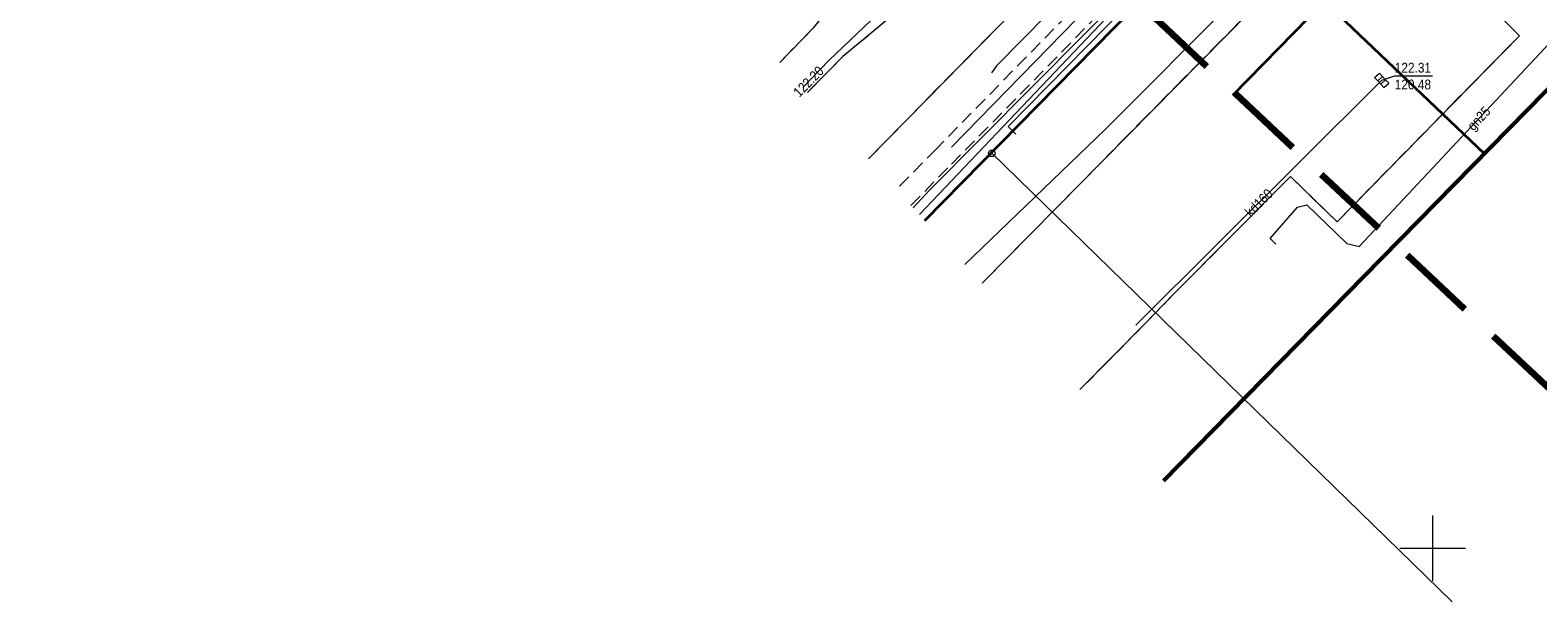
# Model space of a CAD drawing. Header units: metres. Extents: x 10302 to 38325, y -10115 to 6670.
# Tile 3 of 29: x 10877 to 10992, y -5600 to -5556. Entities that reach past the tile are written whole.
import ezdxf
from ezdxf.enums import TextEntityAlignment as Align

# ---------------------------------------------------------------- set-up
doc = ezdxf.new("R2010")
doc.units = ezdxf.units.M
for name, pattern in [('1.0_0.5', [1.5, 1, -0.5]), ('1.5_0.5', [2, 1.5, -0.5]), ('2', [0.9, 0.6, -0.3]), ('219-500', [0]), ('PRZER3-1', [4, 3, -1])]:
    doc.linetypes.add(name, pattern=pattern)
for name, color, linetype in [('202-punkt graniczny', 7, 'Continuous'), ('218-kontur użytku gruntowego', 7, 'Continuous'), ('219-działka ewidencyjna', 7, 'Continuous'), ('312-budynek ewidencyjny', 7, 'Continuous'), ('chodnik', 7, 'Continuous'), ('jezdnia', 7, 'Continuous'), ('kratka ściekowa', 7, 'Continuous'), ('krawężnik', 7, 'Continuous'), ('ogrodzenie trwałe', 7, 'Continuous'), ('przewód elektroenergetyczny podziemny', 7, 'Continuous'), ('przewód gazowy', 7, 'Continuous'), ('przewód gazowy-Atr1', 7, 'Continuous'), ('przewód kanalizacyjny', 7, 'Continuous'), ('przewód kanalizacyjny-Atr1', 7, 'Continuous'), ('przewód telekomunikacyjny podziemny', 7, 'Continuous'), ('przewód wodociągowy', 7, 'Continuous'), ('rzedna', 7, 'Continuous'), ('rzedna-Atr2', 7, 'Continuous'), ('rzedna-Atr3', 7, 'Continuous'), ('Zakres', 7, 'Continuous')]:
    doc.layers.add(name, color=color, linetype=linetype)
doc.layers.add('z - MPZT', color=121, linetype='PRZER3-1', lineweight=18)
doc.styles.add('MapaZas', font='geodezja.shx', dxfattribs={"width": 0.9})
doc.linetypes.add('902-500', pattern='A,3.75,0,[1,ksztalty.shx,S=0.5,R=0,X=0,Y=0],3.75', length=7.5)
doc.linetypes.add('NLZ', pattern='A,3,-1,[35,msgB.shx,S=0.008,R=0,X=-0.5,Y=0],3', length=7)

# ---------------------------------------------------------------- blocks, each defined once
blk = doc.blocks.new('202')
at = {"color": 0, "linetype": 'Continuous', "lineweight": 0}
blk.add_circle((0, 0), 0.25, dxfattribs=at)
blk = doc.blocks.new('US05')
at = {"color": 0, "linetype": 'Continuous', "lineweight": 13}
for p, q in [((-0.525, -0.25), (-0.525, 0.25)), ((-0.525, 0.25), (-0.175, 0.25)), ((-0.175, -0.25), (-0.175, 0.25)), ((-0.175, 0.25), (0.175, 0.25)), ((0.175, -0.25), (0.175, 0.25)), ((0.175, 0.25), (0.525, 0.25)), ((0.525, -0.25), (0.525, 0.25)), ((-0.525, -0.25), (-0.175, -0.25)), ((-0.175, -0.25), (0.175, -0.25)), ((0.175, -0.25), (0.525, -0.25))]:
    blk.add_line(p, q, dxfattribs=at)
blk = doc.blocks.new('PW01')
at = {"linetype": 'Continuous', "lineweight": 13}
h = blk.add_hatch(color=0, dxfattribs=at)
edge = h.paths.add_edge_path()
edge.add_arc((0, 0), 0.045, 0, 360)

msp = doc.modelspace()

# ---------------------------------------------------------------- linework, layer by layer
at = {"color": 0, "lineweight": 13}
for p, q in [((10983.92, -5598.41), (10983.92, -5593.41)), ((10983.92, -5598.41), (10983.92, -5593.41)), ((10983.92, -5598.41), (10983.92, -5593.41)), ((10983.92, -5598.41), (10983.92, -5593.41)), ((10981.42, -5595.91), (10983.92, -5595.91)), ((10981.42, -5595.91), (10983.92, -5595.91)), ((10983.92, -5595.91), (10986.42, -5595.91)), ((10983.92, -5595.91), (10986.42, -5595.91))]:
    msp.add_line(p, q, dxfattribs=at)
at = {"layer": '218-kontur użytku gruntowego', "color": 3, "linetype": 'Continuous', "lineweight": 13, "flags": 128}
for points in [[(10975.46, -5540.15), (10950.32, -5565.78)], [(10950.32, -5565.78), (10975.46, -5540.15)]]:
    msp.add_lwpolyline(points, dxfattribs=at)
at = {"layer": '218-kontur użytku gruntowego', "color": 3, "linetype": 'Continuous', "lineweight": 13}
for points in [[(10950.32, -5565.78), (10945.25, -5570.95)], [(10945.25, -5570.95), (10950.32, -5565.78)]]:
    msp.add_lwpolyline(points, dxfattribs=at)
at = {"layer": '219-działka ewidencyjna', "color": 3, "linetype": '219-500', "lineweight": 13, "flags": 128}
msp.add_lwpolyline([(10950.32, -5565.78), (10975.46, -5540.15)], dxfattribs=at)
at = {"layer": '219-działka ewidencyjna', "color": 3, "linetype": '219-500', "lineweight": 13}
for points in [[(10945.25, -5570.95), (10950.32, -5565.78)], [(10985.39, -5600), (10950.32, -5565.78)]]:
    msp.add_lwpolyline(points, dxfattribs=at)
at = {"layer": '312-budynek ewidencyjny', "color": 7, "linetype": 'Continuous', "lineweight": 50, "flags": 128}
msp.add_lwpolyline([(10978.66, -5575.17), (10996.59, -5556.89)], dxfattribs=at)
at = {"layer": '312-budynek ewidencyjny', "color": 7, "linetype": 'Continuous', "lineweight": 50}
msp.add_lwpolyline([(10963.4, -5590.77), (10978.66, -5575.17)], dxfattribs=at)
at = {"layer": 'chodnik', "color": 7, "linetype": '1.0_0.5', "lineweight": 13}
for points in [[(11002.74, -5532.14), (10999.78, -5530.02), (10994.03, -5532.12), (10993.89, -5532.13), (10987.35, -5533.02), (10981.32, -5532.28), (10976.72, -5530.85), (10974, -5532.67), (10975.1, -5533.8), (10975.64, -5534.75), (10975.25, -5535.59), (10967.65, -5543.42), (10946.1, -5565.43), (10943.04, -5568.53)], [(10944.16, -5569.75), (10947.24, -5566.62), (10968.75, -5544.69), (10977.22, -5535.99), (10978.6, -5535.15), (10980.22, -5535.31), (10988.4, -5536.22), (10996.19, -5534.83), (11002.74, -5532.14)]]:
    msp.add_lwpolyline(points, dxfattribs=at)
at = {"layer": 'jezdnia', "color": 7, "linetype": '1.5_0.5', "lineweight": 13}
for points in [[(10934.16, -5558.84), (10936.75, -5556.19), (10956.42, -5532.06), (10963.32, -5525.04), (10966.14, -5522.19), (10967.54, -5520.74), (10963.57, -5517.78), (10961.92, -5520.27), (10960.61, -5521.85), (10953.65, -5528.99), (10931.77, -5551.34), (10929.46, -5553.7)], [(10940.92, -5566.21), (10943.92, -5563.14), (10973.19, -5533.29), (10974, -5532.67), (10976.72, -5530.85), (10981.71, -5529.2), (10973.83, -5525.42), (10973.76, -5527.06), (10972.97, -5528.54), (10970.12, -5531.41), (10963.99, -5537.66), (10938.97, -5558.4), (10936.28, -5561.14)], [(10957.03, -5583.81), (10962.02, -5578.77), (10964.14, -5576.56), (10973.07, -5567.55), (10976.63, -5571), (10990.52, -5556.81), (10979.22, -5545.57), (10949.59, -5575.68)]]:
    msp.add_lwpolyline(points, dxfattribs=at)
at = {"layer": 'krawężnik', "color": 7, "linetype": 'Continuous', "lineweight": 13}
for points in [[(10934.16, -5558.84), (10936.75, -5556.19), (10956.42, -5532.06), (10963.32, -5525.04), (10966.14, -5522.19), (10967.54, -5520.74), (10968.81, -5520.33), (10970.26, -5521.02), (10971.62, -5522.5), (10973.1, -5523.86), (10973.83, -5525.42), (10973.76, -5527.06), (10972.97, -5528.54), (10970.12, -5531.41)], [(10970.12, -5531.41), (10963.99, -5537.66), (10938.97, -5558.4), (10936.28, -5561.14)], [(10974, -5532.67), (10973.19, -5533.29), (10943.92, -5563.14), (10940.92, -5566.21)], [(10990.52, -5556.81), (10979.22, -5545.57), (10949.59, -5575.68)], [(10990.52, -5556.81), (10976.63, -5571), (10973.07, -5567.55), (10964.14, -5576.56), (10962.02, -5578.77), (10957.03, -5583.81)]]:
    msp.add_lwpolyline(points, dxfattribs=at)
at = {"layer": 'ogrodzenie trwałe', "color": 7, "linetype": '902-500', "lineweight": 35}
msp.add_lwpolyline([(10945.21, -5570.9), (10975.45, -5540.08), (10989.8, -5553.99)], dxfattribs=at)
at = {"layer": 'przewód elektroenergetyczny podziemny', "color": 1, "linetype": 'Continuous', "lineweight": 13}
for points in [[(10987.03, -5506.88), (10988.07, -5508.23), (10977.76, -5518.61), (10972.53, -5523.81), (10967.56, -5529.81), (10954.04, -5543.28), (10937.91, -5558.71), (10935.91, -5560.75)], [(10944.33, -5569.94), (10945.54, -5568.61), (10961.3, -5552.72), (10975.58, -5538.01), (10976.43, -5537.92), (10983.53, -5541), (10991.33, -5548.53), (10992.25, -5548.42), (10998.66, -5542.03), (10999.73, -5542.1), (11009.31, -5552.11), (11022.07, -5566.37)], [(10944.8, -5570.46), (10962.96, -5551.32)]]:
    msp.add_lwpolyline(points, dxfattribs=at)
at = {"layer": 'przewód elektroenergetyczny podziemny', "color": 1, "linetype": 'Continuous', "lineweight": 13, "flags": 128}
msp.add_lwpolyline([(10952.14, -5564.31), (10951.58, -5563.73), (10975.62, -5539.21), (10983.24, -5546.54), (10987.1, -5548.48)], dxfattribs=at)
at = {"layer": 'przewód gazowy', "color": 40, "linetype": 'Continuous', "lineweight": 13, "flags": 128}
msp.add_lwpolyline([(10971.96, -5572.7), (10971.53, -5572.29), (10973.62, -5569.89), (10974.32, -5569.71), (10977.38, -5572.65), (10978.32, -5572.88), (10996.54, -5553.36)], dxfattribs=at)
at = {"layer": 'przewód kanalizacyjny', "color": 34, "linetype": 'Continuous', "lineweight": 13, "flags": 128}
for points in [[(10947.24, -5565.3), (10968.38, -5543.62), (10975.14, -5536.79)], [(10980.03, -5560.21), (10961.3, -5578.89)]]:
    msp.add_lwpolyline(points, dxfattribs=at)
at = {"layer": 'przewód telekomunikacyjny podziemny', "color": 30, "linetype": 'Continuous', "lineweight": 13, "flags": 128}
msp.add_lwpolyline([(10972.66, -5536.86), (10972.09, -5537.36), (10950.69, -5559.1), (10950.29, -5559.64)], dxfattribs=at)
at = {"layer": 'przewód wodociągowy', "color": 5, "linetype": 'Continuous', "lineweight": 13}
msp.add_lwpolyline([(10948.27, -5574.25), (10958.95, -5563.96), (10978.65, -5544.17), (10989.92, -5555.04), (10999.65, -5545.48), (11020.12, -5568.16)], dxfattribs=at)
at = {"layer": 'rzedna-Atr2', "color": 34, "lineweight": 13, "flags": 128}
msp.add_lwpolyline([(10980.03, -5560.21), (10981.03, -5559.86), (10983.91, -5559.86)], dxfattribs=at)
at = {"layer": 'z - MPZT', "linetype": 'NLZ', "lineweight": 35}
msp.add_lwpolyline([(10968.69, -5561.34), (10975.68, -5554.2), (10987.85, -5565.8), (10996.58, -5556.88)], dxfattribs=at)
at = {"layer": 'Zakres', "color": 6, "linetype": '2', "lineweight": 100, "ltscale": 10}
msp.add_lwpolyline([(10734.3, -5292.33), (10908.87, -5482.05), (10922.98, -5518.04), (10994.95, -5585.77)], dxfattribs=at)

# ---------------------------------------------------------------- block references
at = {"layer": '202-punkt graniczny', "color": 3, "linetype": 'Continuous', "lineweight": 13}
msp.add_blockref('202', (10950.32, -5565.78), dxfattribs=at)
at = {"layer": 'kratka ściekowa', "color": 34, "linetype": 'Continuous', "lineweight": 13, "rotation": 313.12}
msp.add_blockref('US05', (10980.03, -5560.21), dxfattribs=at)
at = {"layer": 'rzedna', "color": 1, "linetype": 'Continuous', "lineweight": 13}
msp.add_blockref('PW01', (10937.91, -5558.71), dxfattribs=at)
at = {"layer": 'rzedna', "color": 34, "linetype": 'Continuous', "lineweight": 13}
msp.add_blockref('PW01', (10980.03, -5560.21), dxfattribs=at)

# ---------------------------------------------------------------- texts
at = {"layer": 'przewód gazowy-Atr1', "color": 40, "lineweight": 13, "style": 'MapaZas', "width": 0.9}
msp.add_text('gn25', height=0.75, rotation=46.973, dxfattribs=at).set_placement((10987.43, -5563.12), align=Align.MIDDLE_CENTER)
at = {"layer": 'przewód kanalizacyjny-Atr1', "color": 34, "lineweight": 13, "style": 'MapaZas', "width": 0.9}
msp.add_text('kd160', height=0.75, rotation=44.923, dxfattribs=at).set_placement((10970.67, -5569.55), align=Align.MIDDLE_CENTER)
at = {"layer": 'rzedna-Atr2', "color": 1, "lineweight": 13, "style": 'MapaZas', "width": 0.9}
msp.add_text('122.20', height=0.75, rotation=45.629, dxfattribs=at).set_placement((10935.39, -5561.29), align=Align.MIDDLE_LEFT)
at = {"layer": 'rzedna-Atr2', "color": 34, "lineweight": 13, "style": 'MapaZas', "width": 0.9}
msp.add_text('122.31', height=0.75, dxfattribs=at).set_placement((10981.03, -5559.85), align=Align.BOTTOM_LEFT)
at = {"layer": 'rzedna-Atr3', "color": 34, "lineweight": 13, "style": 'MapaZas', "width": 0.9}
msp.add_text('120.48', height=0.75, dxfattribs=at).set_placement((10981.03, -5561.13), align=Align.BOTTOM_LEFT)

doc.saveas('drawing.dxf')
